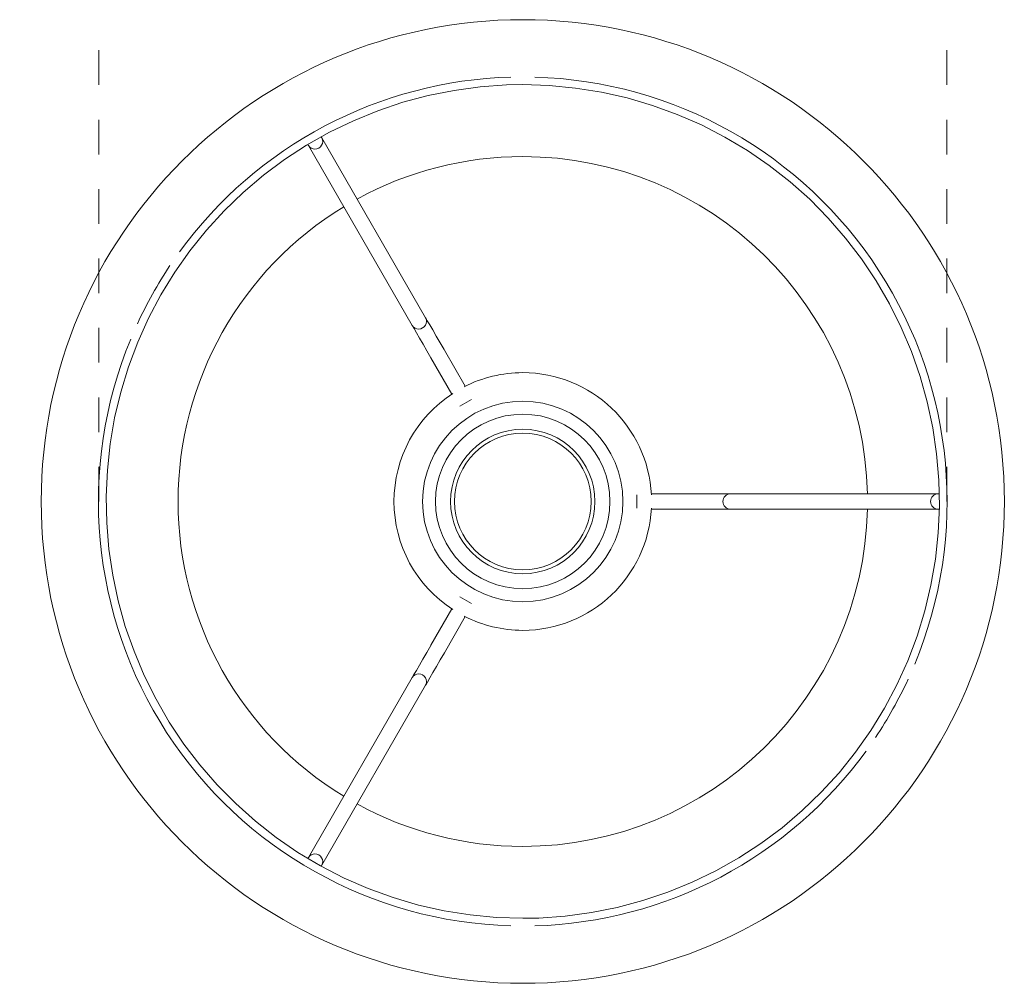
# Model space of a CAD drawing. Header units: millimetres. Extents: x -6756 to -5825, y -92 to 6717.
# Tile 2 of 2: x -6370 to -6115, y 6467 to 6717. Entities that reach past the tile are written whole.
import ezdxf

# ---------------------------------------------------------------- set-up
doc = ezdxf.new("R2010")
doc.units = ezdxf.units.MM
doc.linetypes.add('Dash', pattern=[18, 9, -9])
doc.layers.add('A-ANNO-DIMS', color=7, linetype='Dash', lineweight=9, true_color=0xd2d2d2)
doc.layers.add('E-LITE-EQPM', color=7, linetype='Continuous', lineweight=20)

# ---------------------------------------------------------------- blocks, each defined once
blk = doc.blocks.new('64310 - 64310-04 CONGA White_white table lamp-496714-Planta_PDF')
at = {"layer": 'E-LITE-EQPM'}
for p, q in [((52.12, 94.28), (25.19, 47.63)), ((28.65, 45.63), (55.59, 92.28)), ((20.34, 39.24), (14.93, 29.86)), ((18.39, 27.86), (23.81, 37.24)), ((16.31, 24.73), (13.29, 26.48)), ((-53.84, 2), (-107.71, 2)), ((-33.32, 2), (-44.15, 2)), ((-29.57, 1.73), (-29.57, -1.73)), ((-107.71, -2), (-53.84, -2)), ((-44.15, -2), (-33.32, -2)), ((13.29, -26.48), (16.29, -24.75)), ((23.81, -37.24), (18.39, -27.86)), ((14.93, -29.86), (20.34, -39.24)), ((55.59, -92.28), (28.65, -45.63)), ((25.19, -47.63), (52.12, -94.28))]:
    blk.add_line(p, q, dxfattribs=at)
at = {"layer": 'E-LITE-EQPM', "flags": 128}
for points in [[(0, -108.08), (-6.84, -107.86), (-13.65, -107.21), (-20.41, -106.13), (-27.08, -104.63), (-33.65, -102.71), (-40.08, -100.37), (-46.35, -97.63), (-52.44, -94.5), (-58.31, -91), (-63.95, -87.12), (-69.34, -82.9), (-74.45, -78.35), (-79.25, -73.48), (-83.75, -68.32), (-87.9, -62.88), (-91.7, -57.19), (-95.14, -51.28), (-98.19, -45.15), (-100.85, -38.85), (-103.11, -32.39), (-104.95, -25.8), (-106.38, -19.11), (-107.37, -12.34), (-107.94, -5.52), (-108.07, 1.32), (-107.77, 8.16), (-107.04, 14.96), (-105.88, 21.7), (-104.29, 28.36), (-102.29, 34.9), (-99.87, 41.31), (-97.06, 47.54), (-93.86, 53.59), (-90.28, 59.42), (-86.34, 65.01), (-82.05, 70.35), (-77.43, 75.4), (-72.51, 80.15), (-67.29, 84.58), (-61.8, 88.66), (-56.07, 92.4), (-50.11, 95.76), (-43.95, 98.74), (-37.61, 101.32), (-31.13, 103.5), (-24.51, 105.26), (-17.8, 106.6), (-11.02, 107.51), (-4.2, 108), (0, 108.08)], [(0, 108.08), (6.84, 107.86), (13.65, 107.21), (20.41, 106.13), (27.08, 104.63), (33.65, 102.71), (40.08, 100.37), (46.35, 97.63), (52.44, 94.5), (58.31, 91), (63.95, 87.12), (69.34, 82.9), (74.45, 78.35), (79.25, 73.48), (83.75, 68.32), (87.9, 62.88), (91.7, 57.19), (95.14, 51.28), (98.19, 45.15), (100.85, 38.85), (103.11, 32.39), (104.95, 25.8), (106.38, 19.11), (107.37, 12.34), (107.94, 5.52), (108.07, -1.32), (107.77, -8.16), (107.04, -14.96), (105.88, -21.7), (104.29, -28.36), (102.29, -34.9), (99.87, -41.31), (97.06, -47.54), (93.86, -53.59), (90.28, -59.42), (86.34, -65.01), (82.05, -70.35), (77.43, -75.4), (72.51, -80.15), (67.29, -84.58), (61.8, -88.66), (56.07, -92.4), (50.11, -95.76), (43.95, -98.74), (37.61, -101.32), (31.13, -103.5), (24.51, -105.26), (17.8, -106.6), (11.02, -107.51), (4.2, -108), (0, -108.08)], [(20.34, 39.24), (21.39, 41.04), (22.39, 42.78), (23.3, 44.36), (24.09, 45.72), (24.72, 46.82), (25.17, 47.59), (25.19, 47.63)], [(28.65, 45.63), (28.22, 44.88), (27.61, 43.81), (26.83, 42.47), (25.92, 40.9), (24.93, 39.17), (23.88, 37.37), (23.81, 37.24)], [(-53.84, 2), (-52.98, 2), (-51.75, 2), (-50.19, 2), (-48.38, 2), (-46.39, 2), (-44.3, 2), (-44.15, 2)], [(-44.15, -2), (-46.24, -2), (-48.24, -2), (-50.07, -2), (-51.64, -2), (-52.9, -2), (-53.79, -2), (-53.84, -2)], [(23.81, -37.24), (24.85, -39.04), (25.85, -40.78), (26.77, -42.36), (27.55, -43.72), (28.18, -44.82), (28.63, -45.59), (28.65, -45.63)], [(25.19, -47.63), (24.76, -46.88), (24.14, -45.81), (23.36, -44.47), (22.46, -42.9), (21.46, -41.17), (20.42, -39.37), (20.34, -39.24)]]:
    blk.add_lwpolyline(points, dxfattribs=at)
at = {"layer": 'E-LITE-EQPM'}
for radius, start, end in [(124.93, 90, 270), (124.93, 270, 90), (110.08, 91.6194, 144), (110.08, 337.5, 88.3806), (89.43, 90, 178.717), (89.43, 61.283, 90), (89.43, 301.283, 58.717), (110.08, 146.25, 155.25), (110.08, 157.4674, 268.3806), (33.41, 90, 177.0465), (33.41, 62.9535, 90), (26, 90, 270), (26, 270, 90), (33.41, 302.9535, 57.0465), (22.63, 90, 270), (22.63, 270, 90), (18.73, 90, 270), (18.73, 270, 90), (17.73, 90, 270), (17.73, 270, 90), (89.43, 181.283, 270), (33.41, 182.9535, 270), (33.41, 270, 297.0465), (110.08, 326.25, 335.25), (110.08, 271.6194, 324), (89.43, 270, 298.717)]:
    blk.add_arc((0, 0), radius, start, end, dxfattribs=at)
for centre, major_axis, ratio, start_param, end_param in [((53.86, 93.28), (-1.73, 1), 0.95054, 6.098552, 6.283185), ((53.86, 93.28), (-1.73, 1), 0.95054, 0, 3.141593), ((53.86, 93.28), (-1.73, 1), 0.95054, 3.141593, 3.32857), ((26.92, 46.63), (-1.73, 1), 0.949324, 0, 3.141593), ((-107.71, 0), (0, 2), 0.95054, 0, 0.187046), ((-107.71, 0), (0, 2), 0.95054, 3.141593, 6.283185), ((-53.84, 0), (0, 2), 0.949324, 3.141593, 6.283185), ((-107.71, 0), (0, 2), 0.95054, 2.960697, 3.141593), ((26.92, -46.63), (1.73, 1), 0.949324, 0, 3.141593), ((53.86, -93.28), (1.73, 1), 0.95054, 0, 3.141593), ((53.86, -93.28), (1.73, 1), 0.95054, 3.141593, 3.318972), ((53.86, -93.28), (1.73, 1), 0.95054, 6.107471, 6.283185)]:
    blk.add_ellipse(centre, major_axis=major_axis, ratio=ratio, start_param=start_param, end_param=end_param, dxfattribs=at)

msp = doc.modelspace()

# ---------------------------------------------------------------- linework, layer by layer
at = {"layer": 'A-ANNO-DIMS'}
for p, q in [((-6349.88, 6591.71), (-6349.88, 6714.71)), ((-6129.86, 6591.71), (-6129.86, 6714.71))]:
    msp.add_line(p, q, dxfattribs=at)

# ---------------------------------------------------------------- block references
at = {"layer": 'E-LITE-EQPM', "rotation": 180}
msp.add_blockref('64310 - 64310-04 CONGA White_white table lamp-496714-Planta_PDF', (-6239.87, 6591.71), dxfattribs=at)

doc.saveas('drawing.dxf')
